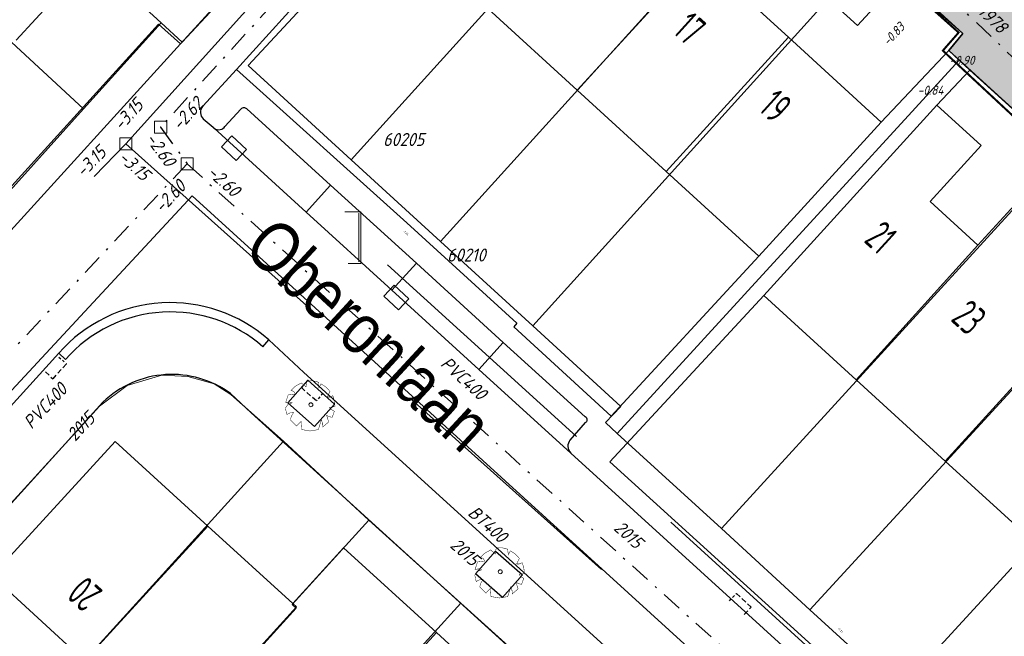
# Model space of a CAD drawing. Header units: metres. Extents: x 111546 to 149831, y 498798 to 507863.
# Tile 165 of 256: x 111884 to 111933, y 501493 to 501524. Entities that reach past the tile are written whole.
import ezdxf
from ezdxf.enums import TextEntityAlignment as Align

# ---------------------------------------------------------------- set-up
doc = ezdxf.new("R2010")
doc.units = ezdxf.units.M
for name, pattern in [('DASHDOT', [25.4, 12.7, -6.35, 0, -6.35]), ('DASHDOT2', [12.7, 6.35, -3.175, 0, -3.175]), ('DASHED', [19.05, 12.7, -6.35]), ('HIDDEN', [9.525, 6.35, -3.175])]:
    doc.linetypes.add(name, pattern=pattern)
for name, color, linetype in [('0-hoogte mv-bestaand', 253, 'Continuous'), ('0-werkgrens', 210, 'FENCELINE1'), ('2-bs-Put Hemelwater overstort', 253, 'Continuous'), ('2-bs-Put inspectie', 252, 'Continuous'), ('2-bs-Put inspectie nummer', 252, 'Continuous'), ('2-bs-Put Koppelstuk', 1, 'Continuous'), ('2-bs-Put Koppelstuk  nummer', 253, 'Continuous'), ('2-bs-Streng persleiding VW', 253, 'Continuous'), ('2-bs-Streng regenwater', 252, 'DASHDOT'), ('2-bs-Streng regenwater  aanlegjaar', 252, 'Continuous'), ('2-bs-Streng regenwater  bobtot', 252, 'Continuous'), ('2-bs-Streng regenwater diameter', 252, 'Continuous'), ('2-bs-Streng verb vwa', 252, 'DASHED'), ('2-bs-Streng verb vwa aanlegjaar', 252, 'Continuous'), ('2-bs-Streng verb vwa diameter', 252, 'Continuous'), ('2-bs-Streng volgeschuimd', 7, 'DASHED'), ('2-bs-Streng volgeschuimd bob', 3, 'Continuous'), ('3-bs-straatkolk', 252, 'Continuous'), ('3-bs-trottoirkolk', 252, 'Continuous'), ('3-NW-HV-316010+318010-Afwerken zandbed voor wegfundering en menggranulaat-opp', 20, 'Continuous'), ('3-vw-HV-304010-Opbreken tegels-opp', 150, 'AI-KADASTRAAL'), ('B01_HOOFDGEBOUW', 1, 'Continuous'), ('B02_BIJGEBOUW', 1, 'Continuous'), ('B07_TUSSENMUUR', 1, 'Continuous'), ('Default', 10, 'Continuous'), ('Q17_PARKEERVAK', 252, 'HIDDEN'), ('Q26_BOOM', 252, 'Continuous'), ('V02_KNTOPENVERH', 252, 'Continuous'), ('V03_KNTTEGELPAD', 252, 'Continuous'), ('Z02_HUISNUMMER', 7, 'Continuous'), ('Z06_STRAATNAAM', 7, 'Continuous')]:
    doc.layers.add(name, color=color, linetype=linetype)
for name, color, linetype, lineweight in [('0-kadastrale percelen', 253, 'AI-KADASTRAAL', 9), ('3-nw-band-trb18-20x20-achterkant-stelspecie', 103, 'DASHDOT2', 15), ('3-nw-band-trb18-20x20-voorkant-stelspecie', 103, 'Continuous', 15), ('3-nw-BSS-wit-tussen tegels en asfalt fietspad', 2, 'DASHED', 13), ('3-nw-mat-hatch-asfalt zwart', 7, 'Continuous', 13)]:
    doc.layers.add(name, color=color, linetype=linetype, lineweight=lineweight)
doc.layers.add('3-nw-menggranulaat', color=7, linetype='Continuous', lineweight=13, true_color=0xebebeb)
doc.styles.get("Standard").update_dxf_attribs({"font": 'isocp-ie.shx'})
doc.styles.add('veysel', font='isocp-ie.shx', dxfattribs={"height": 0.1})
doc.styles.add('Zaanstad', font='ARIALN.TTF')
doc.linetypes.add('AI-KADASTRAAL', pattern='A,5.5,-2,["K",Standard,S=1.8,R=0,X=0,Y=-0.9],-2,5.5,-2,[5,NLCS.SHX,S=0.75,R=0,X=0,Y=0],-2', length=19)
doc.linetypes.add('FENCELINE1', pattern='A,6.35,-2.54,[133,ltypeshp.shx,S=2.54,R=0,X=-2.54,Y=0],-2.54,25.4', length=36.83)
pattern_1 = [(294.51638, (112010.33835, 501946.37295), (-0.2375469, -0.6359021), [0.4, -0.56]), (294.51638, (112010.27896, 501946.21397), (-0.2375469, -0.6359021), [0.16, -0.8]), (294.51638, (112010.49732, 501946.31356), (-0.2375469, -0.6359021), [0.16, -0.8])]

# ---------------------------------------------------------------- blocks, each defined once
blk = doc.blocks.new('Q26')
at = {"linetype": 'Continuous', "lineweight": 20, "const_width": 0.0225}
blk.add_lwpolyline([(0.757, 0.516), (1.237, 0.371), (1.308, -0.046), (1.235, -0.463), (0.83, -0.494), (1.061, -0.711), (0.757, -1.022), (0.565, -0.971), (0.395, -0.867), (0.404, -1.032), (0.49, -1.198), (0.163, -1.271), (-0.015, -1.136), (-0.097, -0.929), (-0.141, -1.084), (-0.112, -1.255), (-0.489, -1.131), (-0.532, -0.774), (-0.668, -0.854), (-0.707, -0.996), (-0.927, -0.766), (-1.083, -0.479), (-0.894, -0.246), (-1.181, -0.203), (-1.187, 0.104), (-1.122, 0.367), (-0.847, 0.398), (-1.04, 0.503), (-0.879, 0.749), (-0.663, 0.95), (-0.402, 0.826), (-0.388, 0.795), (-0.382, 0.942), (-0.452, 1.088), (-0.194, 1.172), (0.076, 1.199), (0.118, 1.07), (0.119, 0.935), (0.148, 0.935), (0.252, 1.031), (0.325, 1.167), (0.626, 1.059), (0.6, 0.925), (0.525, 0.78), (0.856, 0.885), (1.105, 0.593), (0.924, 0.584)], close=True, dxfattribs=at)
at = {"linetype": 'Continuous', "lineweight": 20}
blk.add_circle((0.001, -0.001), 0.0983, dxfattribs=at)
blk = doc.blocks.new('PUTVNB')
at = {"linetype": 'Continuous', "lineweight": 13}
blk.add_line((-0.008, -0.504), (-0.004, -0.498), dxfattribs=at)
at = {"linetype": 'Continuous', "lineweight": 13, "ltscale": 0.04, "flags": 128}
blk.add_lwpolyline([(-0.5, 0.5), (-0.5, -0.5), (0.5, -0.5), (0.5, 0.5), (-0.5, 0.5)], dxfattribs=at)
at = {"linetype": 'Continuous', "lineweight": 13}
blk.add_point((0, 0), dxfattribs=at)
blk = doc.blocks.new('DICH')
at = {"layer": '2-bs-Put Koppelstuk', "linetype": 'Continuous', "lineweight": 0}
for p, q in [((-0.688, 1.349), (0.098, 1.349)), ((0, 1.283), (0, -1.151)), ((0.098, 1.349), (0.098, -1.25)), ((0.098, -1.222), (-0.533, -1.222))]:
    blk.add_line(p, q, dxfattribs=at)
blk = doc.blocks.new('KOLK_R')
at = {"color": 0, "linetype": 'DASHED', "ltscale": 0.02}
for points in [[(-0.486, 0.11), (-0.598, -0.376)], [(0.376, -0.598), (-0.598, -0.376)]]:
    blk.add_lwpolyline(points, dxfattribs=at)
at = {"color": 0, "linetype": 'DASHED', "ltscale": 0.01}
blk.add_lwpolyline([(0.486, -0.11), (0.376, -0.598)], dxfattribs=at)
blk = doc.blocks.new('KOLK_M')
at = {"color": 0}
for p, q in [((-0.404, 0.475), (-0.569, -0.255)), ((0.569, 0.255), (-0.404, 0.475)), ((0.569, 0.255), (0.404, -0.475)), ((0.404, -0.475), (-0.569, -0.255))]:
    blk.add_line(p, q, dxfattribs=at)

msp = doc.modelspace()

# ---------------------------------------------------------------- hatches: boundary and pattern name
at = {"layer": '3-nw-mat-hatch-asfalt zwart', "ltscale": 0.01}
h = msp.add_hatch(dxfattribs=at)
h.set_pattern_fill('ACO-BRANDWERING', color=256, scale=0.2, angle=90, pattern_type=2)
h.set_pattern_definition([(107.41437309, (0, 0), (-0.28624958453, -0.08978404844), []), (167.41437309, (0, 0), (-0.06536952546, -0.29279143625), [])])
edge = h.paths.add_edge_path()
edge.add_line((111921.0369, 501550.3097), (111918.6925, 501547.5972))
edge.add_line((111918.6925, 501547.5972), (111919.3798, 501546.7439))
edge.add_line((111919.3798, 501546.7439), (111920.6951, 501548.0897))
edge.add_line((111920.6951, 501548.0897), (111922.1952, 501546.1498))
edge.add_line((111922.1952, 501546.1498), (111924.5765, 501543.2995))
edge.add_line((111924.5765, 501543.2995), (111930.0955, 501536.7583))
edge.add_line((111930.0955, 501536.7583), (111936.5492, 501529.6284))
edge.add_line((111936.5492, 501529.6284), (111943.6637, 501522.1546))
edge.add_line((111943.6637, 501522.1546), (111950.2333, 501515.954))
edge.add_line((111950.2333, 501515.954), (111957.4028, 501509.1053))
edge.add_line((111957.4028, 501509.1053), (111965.98, 501501.6861))
edge.add_line((111965.98, 501501.6861), (111971.9383, 501496.416))
edge.add_line((111971.9383, 501496.416), (111977.748, 501492.1472))
edge.add_line((111977.748, 501492.1472), (111982.0145, 501489.0291))
edge.add_line((111982.0145, 501489.0291), (111989.2107, 501483.6062))
edge.add_line((111989.2107, 501483.6062), (111994.264, 501479.9213))
edge.add_line((111994.264, 501479.9213), (112002.7984, 501474.0323))
edge.add_line((112002.7984, 501474.0323), (112014.7565, 501466.3867))
edge.add_line((112014.7565, 501466.3867), (112015.6799, 501467.842))
edge.add_line((112015.6799, 501467.842), (112017.32, 501470.4268))
edge.add_arc((112196.8653, 501771.4695), 350.5185, 233.860977, 239.187672, ccw=False)
edge.add_line((111990.1482, 501488.3948), (111989.8397, 501488.6285))
edge.add_line((111989.8397, 501488.6285), (111977.7692, 501497.8639))
edge.add_line((111977.7692, 501497.8639), (111961.467, 501511.5952))
edge.add_line((111961.467, 501511.5952), (111957.2623, 501515.7748))
edge.add_line((111957.2623, 501515.7748), (111943.9335, 501528.5929))
edge.add_arc((112182.606, 501757.5182), 330.7135, 222.574374, 223.805831, ccw=False)
edge.add_arc((112182.606, 501757.5182), 330.7135, 218.704135, 222.574374, ccw=False)
edge.add_line((111924.5221, 501550.7234), (111923.0119, 501552.5949))
edge.add_line((111923.0119, 501552.5949), (111921.0369, 501550.3097))
at = {"layer": '3-nw-menggranulaat', "ltscale": 0.02}
h = msp.add_hatch(color=256, dxfattribs=at)
h.dxf.hatch_style = 1
edge = h.paths.add_edge_path()
edge.add_arc((112001.698, 501254.9293), 191.0978, 65.157628, 68.54918, ccw=False)
edge.add_arc((112051.5937, 501362.7078), 72.3301, 58.728744, 65.15638, ccw=False)
edge.add_arc((112051.9885, 501363.7727), 71.2153, 53.128423, 58.555518, ccw=False)
edge.add_arc((112109.7502, 501439.076), 23.7066, 230.65127, 256.57782)
edge.add_line((112104.2473, 501416.0169), (112103.2894, 501419.9684))
edge.add_arc((112112.977, 501444.7965), 26.6512, 237.88147, 248.68499, ccw=False)
edge.add_arc((112164.7613, 501522.5479), 120.0615, 234.033446, 236.678612, ccw=False)
edge.add_arc((112059.1446, 501375.1409), 61.2836, 55.054594, 58.728773)
edge.add_arc((112051.5933, 501362.7072), 75.8308, 58.728773, 65.156409)
edge.add_arc((112001.698, 501254.9293), 194.5978, 65.157628, 68.549965)
edge.add_arc((110702.9936, 497927.1044), 3766.8587, 68.6746807, 68.8977944)
edge.add_arc((112177.1944, 501730.1081), 311.9351, 242.796586, 247.770921, ccw=False)
edge.add_arc((112034.708, 501452.9589), 0.305, 164.6922, 247.8295, ccw=False)
edge.add_line((112034.4139, 501453.0394), (112034.5326, 501453.2655))
edge.add_line((112034.5326, 501453.2655), (112031.5168, 501454.8335))
edge.add_line((112031.5168, 501454.8335), (112031.0519, 501453.9907))
edge.add_arc((112030.7892, 501454.1356), 0.3, 231.13017, 331.11964, ccw=False)
edge.add_line((112030.6009, 501453.902), (112028.9217, 501455.2555))
edge.add_arc((112008.6918, 501427.6832), 34.1977, 53.73245, 61.20333)
edge.add_arc((112196.9704, 501771.6456), 357.9235, 232.750083, 241.314196, ccw=False)
edge.add_arc((111980.5292, 501486.9543), 0.3, 141.9463, 226.27403, ccw=False)
edge.add_line((111980.293, 501487.1392), (111980.4168, 501487.2974))
edge.add_line((111980.4168, 501487.2974), (111977.7245, 501489.3714))
edge.add_line((111977.7245, 501489.3714), (111977.5962, 501489.2129))
edge.add_arc((111977.3591, 501489.3967), 0.3, 231.9463, 322.22415, ccw=False)
edge.add_arc((112183.8463, 501755.0102), 336.7335, 231.040572, 232.138425, ccw=False)
edge.add_arc((112182.5932, 501757.506), 337.8959, 220.566267, 231.471905, ccw=False)
edge.add_line((111925.9091, 501537.7631), (111924.814, 501538.9138))
edge.add_line((111924.814, 501538.9138), (111924.2688, 501539.4794))
edge.add_line((111924.2688, 501539.4794), (111923.5727, 501540.1514))
edge.add_line((111923.5727, 501540.1514), (111923.062, 501540.6079))
edge.add_line((111923.062, 501540.6079), (111921.6684, 501541.8303))
edge.add_line((111921.6684, 501541.8303), (111920.9772, 501542.4758))
edge.add_line((111920.9772, 501542.4758), (111919.1418, 501544.1465))
edge.add_line((111919.1418, 501544.1465), (111913.4894, 501549.4428))
edge.add_line((111913.4894, 501549.4428), (111910.022, 501552.7518))
edge.add_arc((111923.8992, 501567.7123), 20.4057, 215.1917, 227.15117, ccw=False)
edge.add_line((111907.2231, 501555.9522), (111906.5301, 501556.9348))
edge.add_line((111906.5301, 501556.9348), (111901.6864, 501564.2844))
edge.add_arc((111902.3519, 501564.7283), 0.8, 131.72399, 213.70598, ccw=False)
edge.add_line((111901.8195, 501565.3254), (111902.7886, 501566.1896))
edge.add_line((111902.7886, 501566.1896), (111900.5994, 501568.6589))
edge.add_line((111900.5994, 501568.6589), (111900.1549, 501568.2625))
edge.add_arc((111899.6225, 501568.8596), 0.8, 216.71707, 311.72399, ccw=False)
edge.add_line((111898.9812, 501568.3813), (111897.54, 501570.3136))
edge.add_arc((111772.2737, 501477.014), 156.1937, 36.679082, 48.164313)
edge.add_line((111876.4543, 501593.3878), (111874.8319, 501591.4998))
edge.add_arc((111771.4048, 501476.2953), 154.8201, 36.700144, 48.083473, ccw=False)
edge.add_line((111895.5355, 501568.8199), (111898.8593, 501564.0338))
edge.add_line((111898.8593, 501564.0338), (111905.3584, 501554.1339))
edge.add_line((111905.3584, 501554.1339), (111906.9046, 501552.4156))
edge.add_line((111906.9046, 501552.4156), (111913.78, 501545.912))
edge.add_arc((111912.8891, 501544.9653), 1.3, -43.26018, 46.73982, ccw=False)
edge.add_line((111913.8359, 501544.0744), (111913.7325, 501543.9646))
edge.add_line((111913.7325, 501543.9646), (111915.8445, 501541.9772))
edge.add_line((111915.8445, 501541.9772), (111915.9441, 501542.0831))
edge.add_arc((111916.8908, 501541.1922), 1.3, 47.69038, 136.73982, ccw=False)
edge.add_line((111917.7659, 501542.1535), (111919.3503, 501540.7113))
edge.add_line((111919.3503, 501540.7113), (111920.0576, 501540.0508))
edge.add_line((111920.0576, 501540.0508), (111921.471, 501538.811))
edge.add_line((111921.471, 501538.811), (111921.9389, 501538.3928))
edge.add_line((111921.9389, 501538.3928), (111922.5707, 501537.7827))
edge.add_line((111922.5707, 501537.7827), (111923.0807, 501537.2536))
edge.add_line((111923.0807, 501537.2536), (111924.129, 501536.1523))
edge.add_arc((112182.606, 501757.5182), 340.3135, 220.57754, 231.46588)
edge.add_arc((112197.293, 501772.0462), 360.8357, 231.07875, 241.303034)
edge.add_arc((112007.7091, 501426.1344), 33.6227, 49.73343, 60.96455, ccw=False)
edge.add_arc((112028.8645, 501451.2589), 0.7839, -83.36949, 42.65398, ccw=False)
edge.add_line((112028.955, 501450.4803), (112031.5441, 501448.28))
edge.add_line((112031.5441, 501448.28), (112031.8857, 501448.6756))
edge.add_arc((112033.171, 501447.5628), 1.7, 62.97169, 139.11462, ccw=False)
edge.add_arc((112177.1547, 501730.0166), 315.3354, 242.989412, 247.77186)
edge.add_arc((110974.1351, 498626.0188), 3013.6949, 68.6444967, 68.9242664, ccw=False)
edge = h.paths.add_edge_path()
edge.add_line((112111.9121, 501441.0392), (112112.1191, 501440.9125))
edge.add_line((112112.1191, 501440.9125), (112110.4333, 501438.1575))
edge.add_line((112110.4333, 501438.1575), (112110.375, 501438.2061))
edge.add_arc((112108.6256, 501435.7054), 3.0518, 55.02503, 92.90173)
edge.add_arc((112109.2258, 501423.8652), 14.9073, 92.90173, 99.23873)
edge.add_arc((112100.3974, 501478.1406), 40.0815, 269.48073, 279.23873, ccw=False)
edge.add_arc((112100.3155, 501469.1003), 31.0408, 252.56044, 269.48073, ccw=False)
edge.add_arc((112170.1164, 501691.2975), 263.9437, 245.240897, 252.560441, ccw=False)
edge.add_line((112059.5757, 501451.6164), (112050.7963, 501455.6654))
edge.add_line((112050.7963, 501455.6654), (112047.4499, 501457.2685))
edge.add_arc((112190.023, 501757.5748), 332.4319, 243.111802, 244.603553, ccw=False)
edge.add_arc((112039.3202, 501460.3675), 0.8, 63.2445, 152.48679)
edge.add_line((112038.6106, 501460.7371), (112037.8612, 501459.2982))
edge.add_line((112037.8612, 501459.2982), (112034.9344, 501460.8226))
edge.add_line((112034.9344, 501460.8226), (112035.6742, 501462.2431))
edge.add_arc((112034.9647, 501462.6126), 0.8, 332.48762, 420.59381)
edge.add_arc((112275.291, 501908.2182), 505.4817, 235.788916, 241.662589, ccw=False)
edge.add_line((111991.0872, 501490.1991), (111991.0604, 501489.3846))
edge.add_line((111991.0604, 501489.3846), (111990.3902, 501488.4659))
edge.add_line((111990.3902, 501488.4659), (111990.2041, 501488.6082))
edge.add_line((111990.2041, 501488.6082), (111990.0793, 501488.4452))
edge.add_line((111990.0793, 501488.4452), (111977.7692, 501497.8639))
edge.add_line((111977.7692, 501497.8639), (111977.565, 501498.0276))
edge.add_line((111977.565, 501498.0276), (111978.095, 501498.6415))
edge.add_line((111978.095, 501498.6415), (111979.39, 501499.3726))
edge.add_arc((111997.1799, 501521.5675), 28.4446, 224.07846, 231.28689, ccw=False)
edge.add_arc((112011.2297, 501537.5601), 49.6925, 220.73376, 226.05653, ccw=False)
edge.add_arc((112004.0606, 501531.3864), 40.2315, 216.40767, 220.73376, ccw=False)
edge.add_arc((111935.6825, 501480.9596), 44.7298, 36.40767, 46.82882)
edge.add_line((111966.2858, 501513.5816), (111959.0785, 501520.3429))
edge.add_arc((111919.1455, 501479.1951), 57.3392, 45.858344, 48.741754)
edge.add_arc((111890.7668, 501446.8448), 100.3729, 48.741754, 56.755786)
edge.add_arc((111976.1671, 501575.8307), 54.3253, 222.88148, 236.00412, ccw=False)
edge.add_arc((112182.606, 501757.5182), 329.3135, 218.703715, 221.603545, ccw=False)
edge.add_line((111925.6131, 501551.6007), (111920.7591, 501557.616))
edge.add_arc((111461.8769, 501177.7845), 595.6885, 39.6156525, 41.2763376)
edge.add_arc((111908.9574, 501570.2273), 0.8, 41.27634, 131.66159)
edge.add_line((111908.4257, 501570.825), (111908.1369, 501570.568))
edge.add_line((111908.1369, 501570.568), (111905.8768, 501573.1081))
edge.add_line((111905.8768, 501573.1081), (111906.175, 501573.3734))
edge.add_arc((111905.6432, 501573.9711), 0.8, 311.66159, 401.75791)
edge.add_arc((111461.8769, 501177.7845), 595.6885, 41.757908, 42.8449809)
edge.add_line((111898.6335, 501582.8629), (111897.607, 501581.9109))
edge.add_line((111897.607, 501581.9109), (111894.0227, 501585.7427))
edge.add_line((111894.0227, 501585.7427), (111895.0401, 501586.7032))
edge.add_arc((111980.691, 501669.1707), 118.899, 222.95778, 223.915217, ccw=False)
edge.add_arc((112803.4011, 502423.9206), 1235.3633, 220.7094983, 222.5739803, ccw=False)
edge.add_line((111866.9632, 501618.1869), (111868.8255, 501619.8336))
edge.add_arc((112774.578, 502398.8635), 1194.6862, 220.6985415, 222.6242771)
edge.add_arc((111460.9003, 501176.9176), 599.4937, 39.6184709, 43.5335799, ccw=False)
edge.add_line((111922.6949, 501559.1981), (111927.5614, 501553.1673))
edge.add_arc((112098.3634, 501688.0234), 217.6223, 218.292712, 220.747944)
edge.add_line((111933.4953, 501545.9742), (111937.5449, 501541.2959))
edge.add_arc((111972.5269, 501571.5771), 46.2676, 220.8802, 236.75579)
edge.add_arc((111890.7668, 501446.8448), 102.8729, 48.741754, 56.755786, ccw=False)
edge.add_arc((111919.1455, 501479.1951), 59.8392, 45.878833, 48.741754, ccw=False)
edge.add_line((111960.8042, 501522.1518), (111967.9962, 501515.4049))
edge.add_arc((111935.6825, 501480.9596), 47.2298, 36.40767, 46.82882, ccw=False)
edge.add_arc((112004.0606, 501531.3864), 37.7315, 216.40767, 220.73376)
edge.add_arc((112011.2297, 501537.5601), 47.1925, 220.73376, 226.10946)
edge.add_arc((111997.1799, 501521.5675), 25.9446, 223.98411, 233.56858)
edge.add_line((111981.7724, 501500.6933), (111991.3844, 501493.8705))
edge.add_arc((112275.291, 501908.2182), 502.2817, 235.581477, 241.662589)
edge.add_line((112036.8764, 501466.1261), (112048.8348, 501460.1532))
edge.add_line((112048.8348, 501460.1532), (112052.1577, 501458.5615))
edge.add_line((112052.1577, 501458.5615), (112060.9159, 501454.5222))
edge.add_arc((112170.1164, 501691.2975), 260.7437, 245.240897, 252.560441)
edge.add_arc((112100.3155, 501469.1003), 27.8408, 252.56044, 257.84744)
edge.add_line((112094.4546, 501441.8834), (112094.9128, 501441.7597))
edge.add_arc((112099.9286, 501461.9459), 20.8, 256.04601, 272.71497)
edge.add_line((112100.9139, 501441.1693), (112103.5978, 501441.3677))
h = msp.add_hatch(color=256, dxfattribs=at)
h.dxf.hatch_style = 1
edge = h.paths.add_edge_path()
edge.add_line((111981.3715, 501482.7545), (111979.9329, 501483.8346))
edge.add_line((111979.9329, 501483.8346), (111973.2586, 501489.0468))
edge.add_line((111973.2586, 501489.0468), (111967.0877, 501493.9574))
edge.add_line((111967.0877, 501493.9574), (111960.3099, 501499.544))
edge.add_line((111960.3099, 501499.544), (111958.9526, 501500.7112))
edge.add_line((111958.9526, 501500.7112), (111953.9313, 501505.2028))
edge.add_line((111953.9313, 501505.2028), (111952.6041, 501506.4112))
edge.add_line((111952.6041, 501506.4112), (111944.9919, 501513.6318))
edge.add_line((111944.9919, 501513.6318), (111938.8888, 501519.7494))
edge.add_line((111938.8888, 501519.7494), (111935.1586, 501523.8881))
edge.add_arc((112182.606, 501757.5182), 340.3135, 220.57754, 223.354834, ccw=False)
edge.add_line((111924.129, 501536.1523), (111923.0807, 501537.2536))
edge.add_line((111923.0807, 501537.2536), (111922.5707, 501537.7827))
edge.add_line((111922.5707, 501537.7827), (111921.9389, 501538.3928))
edge.add_line((111921.9389, 501538.3928), (111921.471, 501538.811))
edge.add_line((111921.471, 501538.811), (111920.0576, 501540.0508))
edge.add_line((111920.0576, 501540.0508), (111919.3503, 501540.7113))
edge.add_line((111919.3503, 501540.7113), (111917.7659, 501542.1535))
edge.add_arc((111916.8908, 501541.1922), 1.3, 47.69038, 143.16168)
edge.add_line((111915.8504, 501541.9716), (111915.7704, 501542.0469))
edge.add_line((111915.7704, 501542.0469), (111912.2407, 501545.3009))
edge.add_line((111912.2407, 501545.3009), (111908.1602, 501540.8066))
edge.add_line((111908.1602, 501540.8066), (111910.3346, 501538.828))
edge.add_line((111910.3346, 501538.828), (111911.583, 501540.2))
edge.add_line((111911.583, 501540.2), (111912.1075, 501540.3259))
edge.add_line((111912.1075, 501540.3259), (111912.4892, 501540.0463))
edge.add_line((111912.4892, 501540.0463), (111912.8, 501539.2406))
edge.add_line((111912.8, 501539.2406), (111918.6056, 501533.9023))
edge.add_line((111918.6056, 501533.9023), (111930.513, 501523.05))
edge.add_line((111930.513, 501523.05), (111929.812, 501522.212))
edge.add_line((111929.812, 501522.212), (111945.5513, 501507.8551))
edge.add_line((111945.5513, 501507.8551), (111948.9162, 501504.7916))
edge.add_line((111948.9162, 501504.7916), (111949.15, 501504.4945))
edge.add_line((111949.15, 501504.4945), (111949.5349, 501504.0055))
edge.add_line((111949.5349, 501504.0055), (111952.0865, 501501.5705))
edge.add_line((111952.0865, 501501.5705), (111953.0274, 501501.1161))
edge.add_line((111953.0274, 501501.1161), (111965.978, 501489.4092))
edge.add_line((111965.978, 501489.4092), (111966.8731, 501490.3798))
edge.add_line((111966.8731, 501490.3798), (111989.44, 501469.528))
edge.add_line((111989.44, 501469.528), (111989.0983, 501468.747))
edge.add_line((111989.0983, 501468.747), (111988.3043, 501467.885))
edge.add_line((111988.3043, 501467.885), (111991.112, 501465.3057))
edge.add_line((111991.112, 501465.3057), (111993.2892, 501467.69))
edge.add_line((111993.2892, 501467.69), (111993.796, 501468.041))
edge.add_line((111993.796, 501468.041), (112012.063, 501451.136))
edge.add_line((112012.063, 501451.136), (112013.8664, 501453.0453))
edge.add_line((112013.8664, 501453.0453), (112022.955, 501444.613))
edge.add_line((112022.955, 501444.613), (112023.119, 501444.297))
edge.add_line((112023.119, 501444.297), (112022.982, 501443.911))
edge.add_line((112022.982, 501443.911), (112022.3178, 501443.188))
edge.add_line((112022.3178, 501443.188), (112021.7394, 501442.5583))
edge.add_line((112021.7394, 501442.5583), (112024.7873, 501439.7818))
edge.add_line((112024.7873, 501439.7818), (112029.299, 501444.635))
edge.add_line((112029.299, 501444.635), (112028.5941, 501445.2785))
edge.add_line((112028.5941, 501445.2785), (112031.2346, 501448.4048))
edge.add_line((112031.2346, 501448.4048), (112029.5415, 501449.9819))
edge.add_line((112029.5415, 501449.9819), (112028.899, 501450.5279))
edge.add_line((112028.899, 501450.5279), (112025.4909, 501450.3764))
edge.add_arc((112025.462, 501451.0257), 0.65, 237.32734, 272.54506, ccw=False)
edge.add_line((112025.1111, 501450.4786), (112011.0061, 501460.2276))
edge.add_line((112011.0061, 501460.2276), (112002.9661, 501466.3036))
edge.add_line((112002.9661, 501466.3036), (111989.9208, 501476.162))
edge.add_line((111989.9208, 501476.162), (111981.3715, 501482.7545))
at = {"layer": '3-vw-HV-304010-Opbreken tegels-opp', "ltscale": 0.01}
h = msp.add_hatch(dxfattribs=at)
h.set_pattern_fill('GOST_GLASS', color=256, scale=0.08)
h.set_pattern_definition(pattern_1)
h.paths.add_polyline_path([(111915.6996, 501523.0383), (111916.8661, 501521.9835), (111918.2243, 501523.4854), (111917.0578, 501524.5403)], flags=9)
h = msp.add_hatch(dxfattribs=at)
h.set_pattern_fill('GOST_GLASS', color=256, scale=0.08)
h.set_pattern_definition(pattern_1)
h.paths.add_polyline_path([(111919.8847, 501519.132), (111921.1315, 501518.0046), (111922.5637, 501519.5884), (111921.317, 501520.7158)], flags=9)
h = msp.add_hatch(dxfattribs=at)
h.set_pattern_fill('GOST_GLASS', color=256, scale=0.08)
h.set_pattern_definition(pattern_1)
h.paths.add_polyline_path([(111925.173, 501512.6615), (111926.3813, 501511.5594), (111927.822, 501513.139), (111926.6137, 501514.2411)], flags=9)
h = msp.add_hatch(dxfattribs=at)
h.set_pattern_fill('GOST_GLASS', color=256, scale=0.08)
h.set_pattern_definition(pattern_1)
h.paths.add_polyline_path([(111929.4302, 501508.6936), (111930.8394, 501507.4083), (111932.3429, 501509.0568), (111930.9337, 501510.3421)], flags=9)
h = msp.add_hatch(dxfattribs=at)
h.set_pattern_fill('GOST_GLASS', color=256, scale=0.08)
h.set_pattern_definition(pattern_1)
h.paths.add_polyline_path([(111888.1245, 501495.3545), (111886.7659, 501496.5895), (111885.3272, 501495.0068), (111886.6859, 501493.7718)], flags=9)

# ---------------------------------------------------------------- linework, layer by layer
at = {"layer": '0-kadastrale percelen', "ltscale": 0.25}
for p, q in [((111867.943, 501536.681), (111886.753, 501519.303)), ((111916.84, 501535.324), (111900.07, 501516.774)), ((111921.276, 501531.227), (111904.514, 501512.707)), ((111925.873, 501527.049), (111909.106, 501508.503)), ((111886.753, 501519.303), (111890.617, 501523.586)), ((111930.33, 501521.723), (111913.296, 501503.159)), ((111935.499, 501517.026), (111930.33, 501521.723)), ((111880.135, 501511.966), (111886.753, 501519.303)), ((111935.499, 501517.026), (111918.501, 501498.418)), ((111900.07, 501516.774), (111904.514, 501512.707)), ((111904.514, 501512.707), (111909.106, 501508.503)), ((111939.95, 501512.952), (111922.894, 501494.377)), ((111927.323, 501490.346), (111944.36, 501508.939)), ((111896.696, 501502.769), (111900.942, 501498.842)), ((111913.296, 501503.159), (111918.501, 501498.418)), ((111900.942, 501498.842), (111905.527, 501494.709)), ((111918.501, 501498.418), (111922.894, 501494.377)), ((111905.527, 501494.709), (111909.98, 501490.697)), ((111922.894, 501494.377), (111927.323, 501490.346))]:
    msp.add_line(p, q, dxfattribs=at)
for points in [[(111872.023, 501541.275), (111881.683, 501532.408), (111881.53, 501532.241), (111887.267, 501526.969), (111887.115, 501526.804), (111890.617, 501523.586)], [(111916.84, 501535.324), (111912.437, 501539.57), (111912.084, 501539.7), (111911.737, 501539.541), (111894.942, 501521.468), (111900.07, 501516.774)], [(111890.617, 501523.586), (111891.663, 501522.624), (111896.051, 501527.352)], [(111930.33, 501521.723), (111929.812, 501522.212), (111930.513, 501523.05), (111925.873, 501527.049)], [(111928.0701, 501347.2014), (111946.006, 501366.74), (111960.269, 501353.47), (112009.909, 501407.777), (111892.147, 501514.974), (111876.737, 501498.398)], [(111909.106, 501508.503), (111913.493, 501504.487), (111912.724, 501503.7), (111913.296, 501503.159)], [(111879.557, 501483.464), (111873.447, 501489.047), (111887.547, 501504.51), (111888.914, 501505.544), (111890.643, 501506.051), (111891.94, 501505.995), (111893.255, 501505.619), (111894.08, 501505.096), (111896.696, 501502.769)], [(111879.557, 501483.464), (111880.788, 501484.867), (111886.834, 501491.756), (111886.76, 501491.823), (111896.696, 501502.769)], [(111883.914, 501479.355), (111893.943, 501490.387), (111893.773, 501490.546), (111897.323, 501494.46), (111897.122, 501494.64), (111900.942, 501498.842)], [(111892.242, 501479.949), (111898.208, 501486.511), (111898.134, 501486.578), (111905.527, 501494.709)]]:
    msp.add_lwpolyline(points, dxfattribs=at)
at = {"layer": '0-werkgrens', "ltscale": 0.1, "const_width": 0.1}
msp.add_lwpolyline([(111841.4974, 501608.7142), (111842.0694, 501608.1966), (111846.6856, 501612.7369), (111872.1321, 501591.5722), (111893.1645, 501568.5292), (111855.4756, 501528.853), (111858.5918, 501525.9468), (111892.0218, 501563.0053), (111911.6148, 501544.9523), (111907.9631, 501540.9947), (111911.0322, 501538.0656), (111912.1349, 501539.3251), (111930.2967, 501523.1003), (111929.5103, 501522.1989), (111948.8409, 501504.2192)], dxfattribs=at)
at = {"layer": '2-bs-Streng regenwater', "ltscale": 0.08, "flags": 128}
for points in [[(111912.0225, 501541.9276), (111890.586, 501518.3941)], [(111947.319, 501508.165), (111912.0225, 501541.9276)], [(111890.586, 501518.3941), (111891.9064, 501516.5689)], [(111891.9064, 501516.5689), (111875.4795, 501499.0547)], [(111891.9064, 501516.5689), (111930.1192, 501482.0648)]]:
    msp.add_lwpolyline(points, dxfattribs=at)
at = {"layer": '2-bs-Streng verb vwa', "flags": 128}
for points in [[(111888.8591, 501517.5566), (111912.6219, 501543.9778)], [(111873.9716, 501502.3009), (111888.8591, 501517.5566)], [(111888.8591, 501517.5566), (111931.0027, 501479.8512)]]:
    msp.add_lwpolyline(points, dxfattribs=at)
at = {"layer": '2-bs-Streng volgeschuimd', "flags": 128}
msp.add_lwpolyline([(111925.376, 501490.196), (111900.4426, 501512.8373)], dxfattribs=at)
at = {"layer": '3-nw-band-trb18-20x20-achterkant-stelspecie', "ltscale": 0.05}
msp.add_lwpolyline([(111913.9987, 501553.0793, -0.0003257), (111914.4873, 501552.4899), (111919.3008, 501546.5249, 0.0557572), (111972.4299, 501493.5602)], format="xyb", dxfattribs=at)
at = {"layer": '3-nw-band-trb18-20x20-voorkant-stelspecie'}
msp.add_lwpolyline([(111914.1501, 501553.21, -0.0003279), (111914.6421, 501552.6165), (111919.4566, 501546.6502, 0.0557574), (111972.5544, 501493.7167, 0.0044018), (111977.2106, 501490.0197)], format="xyb", dxfattribs=at)
at = {"layer": '3-nw-BSS-wit-tussen tegels en asfalt fietspad', "ltscale": 0.025}
for points in [[(111925.7607, 501537.6292, 0.0476144), (111971.9938, 501493.0126, 0.0476144)], [(111925.8367, 501537.6942, 0.0476144), (111972.0561, 501493.0908)], [(111924.1655, 501536.2634, 0.0476144), (111970.6857, 501491.3698, 0.0476144)], [(111924.2414, 501536.3285, 0.0476144), (111970.748, 501491.448, 0.0476144)]]:
    msp.add_lwpolyline(points, format="xyb", dxfattribs=at)
at = {"layer": '3-NW-HV-316010+318010-Afwerken zandbed voor wegfundering en menggranulaat-opp', "ltscale": 0.02, "elevation": 0}
for points in [[(111972.1184, 501493.1691, -0.0476208), (111925.9091, 501537.7631), (111924.814, 501538.9138), (111924.2688, 501539.4794), (111923.5727, 501540.1514), (111923.062, 501540.6079), (111921.6684, 501541.8303), (111920.9772, 501542.4758), (111919.1418, 501544.1465), (111913.4894, 501549.4428), (111910.022, 501552.7518, -0.0522304), (111907.2231, 501555.9522), (111906.5301, 501556.9348), (111901.6864, 501564.2844, -0.3737951), (111901.8195, 501565.3254), (111902.7886, 501566.1896), (111900.5994, 501568.6589), (111900.1549, 501568.2625, -0.4400466), (111898.9812, 501568.3813), (111897.54, 501570.3136, 0.0501558), (111876.4543, 501593.3878)], [(111874.8319, 501591.4998, -0.04971), (111895.5355, 501568.8199), (111898.8593, 501564.0338), (111905.3584, 501554.1339), (111906.9046, 501552.4156), (111913.78, 501545.912, -0.4142136), (111913.8359, 501544.0744), (111913.7325, 501543.9646), (111915.8445, 501541.9772), (111915.9441, 501542.0831, -0.4093626), (111917.7659, 501542.1535), (111919.3503, 501540.7113), (111920.0576, 501540.0508), (111921.471, 501538.811), (111921.9389, 501538.3928), (111922.5707, 501537.7827), (111923.0807, 501537.2536), (111924.129, 501536.1523, 0.0475451), (111970.5973, 501491.3123, 0.0446415)]]:
    msp.add_lwpolyline(points, format="xyb", dxfattribs=at)
at = {"layer": '3-NW-HV-316010+318010-Afwerken zandbed voor wegfundering en menggranulaat-opp', "ltscale": 0.02}
msp.add_lwpolyline([(111918.6056, 501533.9023), (111930.513, 501523.05), (111929.812, 501522.212), (111945.5513, 501507.8551)], dxfattribs=at)
at = {"layer": 'B01_HOOFDGEBOUW'}
for p, q in [((111883.397, 501522.723), (111887.116, 501526.767)), ((111917.411, 501526.916), (111921.832, 501522.864)), ((111911.311, 501520.237), (111906.884, 501524.281)), ((111921.832, 501522.864), (111926.436, 501518.644)), ((111921.832, 501522.864), (111926.436, 501518.644)), ((111915.738, 501516.193), (111911.311, 501520.237)), ((111929.214, 501519.486), (111920.595, 501510.023)), ((111929.214, 501519.486), (111920.595, 501510.023)), ((111926.436, 501518.644), (111920.35, 501511.981)), ((111926.436, 501518.644), (111920.35, 501511.981)), ((111920.35, 501511.981), (111915.738, 501516.193)), ((111920.35, 501511.981), (111915.738, 501516.193)), ((111920.595, 501510.023), (111925.2, 501505.817)), ((111920.595, 501510.023), (111925.2, 501505.817)), ((111925.2, 501505.817), (111929.622, 501501.779)), ((111929.622, 501501.779), (111934.043, 501497.741)), ((111892.934, 501498.547), (111897.169, 501494.689)), ((111904.309, 501493.247), (111908.74, 501489.207))]:
    msp.add_line(p, q, dxfattribs=at)
for points in [[(111931.26, 501512.517), (111928.874, 501514.694), (111931.418, 501517.478), (111929.214, 501519.486)], [(111931.26, 501512.517), (111928.874, 501514.694), (111931.418, 501517.478), (111929.214, 501519.486)], [(111935.706, 501508.468), (111933.485, 501510.485), (111936.014, 501513.284), (111933.801, 501515.302), (111931.26, 501512.517)], [(111886.746, 501491.89), (111882.185, 501496.072), (111888.314, 501502.756), (111892.934, 501498.547)], [(111897.169, 501494.689), (111899.692, 501497.457), (111904.309, 501493.247)]]:
    msp.add_lwpolyline(points, dxfattribs=at)
at = {"layer": 'B02_BIJGEBOUW'}
msp.add_lwpolyline([(111923.67, 501524.91), (111925.262, 501523.444), (111927.441, 501525.826)], dxfattribs=at)
msp.add_lwpolyline([(111923.67, 501524.91), (111925.262, 501523.444), (111927.441, 501525.826)], dxfattribs=at)
at = {"layer": 'B07_TUSSENMUUR'}
for p, q in [((111917.411, 501526.916), (111911.311, 501520.237)), ((111921.832, 501522.864), (111915.738, 501516.193)), ((111931.26, 501512.517), (111925.2, 501505.817)), ((111929.622, 501501.779), (111935.706, 501508.468)), ((111904.309, 501493.247), (111898.208, 501486.555))]:
    msp.add_line(p, q, dxfattribs=at)
for points in [[(111886.746, 501491.89), (111886.792, 501491.848), (111892.934, 501498.547)], [(111893.96, 501490.428), (111893.775, 501490.596), (111897.354, 501494.52), (111897.169, 501494.689)]]:
    msp.add_lwpolyline(points, dxfattribs=at)
at = {"layer": 'Q17_PARKEERVAK'}
for p, q in [((111897.8305, 501514.1661), (111899.0434, 501515.4996)), ((111897.8305, 501514.1661), (111899.0434, 501515.4996)), ((111902.0951, 501510.2818), (111903.3108, 501511.6185)), ((111902.0951, 501510.2818), (111903.3108, 501511.6185)), ((111906.4194, 501506.3431), (111907.638, 501507.6829)), ((111906.4194, 501506.3431), (111907.638, 501507.6829))]:
    msp.add_line(p, q, dxfattribs=at)
at = {"layer": 'V02_KNTOPENVERH'}
for p, q in [((111891.578, 501522.543), (111912.2386, 501545.2986)), ((111891.578, 501522.543), (111912.2386, 501545.2986)), ((111911.583, 501540.2), (111894.355, 501521.267)), ((111911.583, 501540.2), (111894.355, 501521.267)), ((111927.441, 501525.826), (111930.513, 501523.05)), ((111929.812, 501522.212), (111930.513, 501523.05)), ((111929.812, 501522.212), (111930.513, 501523.05)), ((111879.682, 501509.481), (111891.578, 501522.543)), ((111879.682, 501509.481), (111891.578, 501522.543)), ((111930.85, 501521.231), (111929.812, 501522.212)), ((111930.85, 501521.231), (111929.812, 501522.212)), ((111894.355, 501521.267), (111892.681, 501519.44)), ((111894.355, 501521.267), (111892.681, 501519.44)), ((111949.052, 501504.668), (111930.85, 501521.231)), ((111949.052, 501504.668), (111930.85, 501521.231)), ((111893.786, 501518.421), (111894.575, 501519.287)), ((111893.786, 501518.421), (111894.575, 501519.287)), ((111894.867, 501519.298), (111899.0434, 501515.4996)), ((111894.867, 501519.298), (111899.0434, 501515.4996)), ((111892.705, 501518.808), (111893.191, 501518.392)), ((111892.705, 501518.808), (111893.191, 501518.392)), ((111893.191, 501518.392), (111893.2491, 501518.3391)), ((111893.191, 501518.392), (111893.2491, 501518.3391)), ((111893.2491, 501518.3391), (111897.8305, 501514.1661)), ((111893.2491, 501518.3391), (111897.8305, 501514.1661)), ((111899.0434, 501515.4996), (111903.3108, 501511.6185)), ((111899.0434, 501515.4996), (111903.3108, 501511.6185)), ((111897.8305, 501514.1661), (111902.0951, 501510.2818)), ((111897.8305, 501514.1661), (111902.0951, 501510.2818)), ((111903.3108, 501511.6185), (111907.638, 501507.6829)), ((111903.3108, 501511.6185), (111907.638, 501507.6829)), ((111902.0951, 501510.2818), (111906.4194, 501506.3431)), ((111902.0951, 501510.2818), (111906.4194, 501506.3431)), ((111895.665, 501507.471), (111895.962, 501507.816)), ((111895.665, 501507.471), (111895.962, 501507.816)), ((111895.962, 501507.816), (111897.703, 501506.193)), ((111895.962, 501507.816), (111897.703, 501506.193)), ((111907.638, 501507.6829), (111911.716, 501503.974)), ((111907.638, 501507.6829), (111911.716, 501503.974)), ((111875.181, 501495.753), (111885.513, 501507.147)), ((111875.181, 501495.753), (111885.513, 501507.147)), ((111885.513, 501507.147), (111885.842, 501506.829)), ((111885.513, 501507.147), (111885.842, 501506.829)), ((111924.899, 501481.49), (111897.703, 501506.193)), ((111924.899, 501481.49), (111897.703, 501506.193)), ((111906.4194, 501506.3431), (111910.99, 501502.18)), ((111906.4194, 501506.3431), (111910.99, 501502.18)), ((111911.719, 501503.693), (111910.955, 501502.814)), ((111911.719, 501503.693), (111910.955, 501502.814)), ((111910.99, 501502.18), (111930.605, 501484.35)), ((111910.99, 501502.18), (111930.605, 501484.35))]:
    msp.add_line(p, q, dxfattribs=at)
for centre, radius, start, end in [((111893.0204, 501519.1387), 0.4538, 138.39534, 184.63316), ((111893.0204, 501519.1387), 0.4538, 138.39534, 184.63316), ((111894.7242, 501519.1546), 0.1995, 88.33919, 138.41438), ((111894.7242, 501519.1546), 0.1995, 88.33919, 138.41438), ((111894.7291, 501519.1562), 0.1978, 45.80076, 89.73384), ((111894.7291, 501519.1562), 0.1978, 45.80076, 89.73384), ((111893.0194, 501519.1334), 0.4525, 183.98255, 225.98708), ((111893.0194, 501519.1334), 0.4525, 183.98255, 225.98708), ((111893.4255, 501518.5911), 0.3076, 220.33403, 235.0093), ((111893.4255, 501518.5911), 0.3076, 220.33403, 235.0093), ((111893.4807, 501518.6412), 0.3764, 281.22572, 324.19483), ((111893.4807, 501518.6412), 0.3764, 281.22572, 324.19483), ((111893.4755, 501518.6418), 0.3781, 233.2049, 281.978), ((111893.4755, 501518.6418), 0.3781, 233.2049, 281.978), ((111891.0687, 501502.2696), 7.3929, 93.33233, 138.71973), ((111891.0687, 501502.2696), 7.3929, 93.33233, 138.71973), ((111891.0737, 501502.27), 7.3928, 48.60676, 93.37123), ((111891.0737, 501502.27), 7.3928, 48.60676, 93.37123), ((111891.0713, 501502.2503), 6.9505, 93.20253, 138.7953), ((111891.0713, 501502.2503), 6.9505, 93.20253, 138.7953), ((111891.0763, 501502.2509), 6.9502, 48.68292, 93.24391), ((111891.0763, 501502.2509), 6.9502, 48.68292, 93.24391), ((111911.6629, 501503.8343), 0.1495, 356.05481, 69.18392), ((111911.6629, 501503.8343), 0.1495, 356.05481, 69.18392), ((111911.6633, 501503.831), 0.1488, 291.96269, 357.29374), ((111911.6633, 501503.831), 0.1488, 291.96269, 357.29374), ((111911.3162, 501502.5191), 0.4663, 140.77094, 181.11986), ((111911.3162, 501502.5191), 0.4663, 140.77094, 181.11986), ((111911.3179, 501502.5138), 0.4679, 180.46665, 225.51084), ((111911.3179, 501502.5138), 0.4679, 180.46665, 225.51084)]:
    msp.add_arc(centre, radius, start, end, dxfattribs=at)
at = {"layer": 'V03_KNTTEGELPAD'}
for p, q in [((111926.436, 501518.644), (111929.812, 501522.212)), ((111929.214, 501519.486), (111930.85, 501521.231))]:
    msp.add_line(p, q, dxfattribs=at)
for points in [[(111878.615, 501510.467), (111890.474, 501523.509), (111891.578, 501522.543)], [(111878.615, 501510.467), (111890.474, 501523.509), (111891.578, 501522.543)], [(111894.355, 501521.267), (111902.836, 501513.634), (111908.31, 501508.634), (111908.163, 501508.454), (111913.001, 501504.012), (111920.35, 501511.981)], [(111894.355, 501521.267), (111902.836, 501513.634), (111908.31, 501508.634), (111908.163, 501508.454), (111913.001, 501504.012), (111920.35, 501511.981)], [(111920.595, 501510.023), (111912.941, 501501.743), (111931.632, 501484.774)], [(111920.595, 501510.023), (111912.941, 501501.743), (111931.632, 501484.774)], [(111894.066, 501505.14), (111895.088, 501504.18), (111919.077, 501482.394), (111917.787, 501480.959)], [(111894.066, 501505.14), (111895.088, 501504.18), (111919.077, 501482.394), (111917.787, 501480.959)], [(111876.685, 501485.944), (111873.351, 501489.05), (111880.244, 501496.642), (111880.342, 501496.582), (111887.709, 501504.706)], [(111876.685, 501485.944), (111873.351, 501489.05), (111880.244, 501496.642), (111880.342, 501496.582), (111887.709, 501504.706)]]:
    msp.add_lwpolyline(points, dxfattribs=at)
for points in [[(111897.905, 501505.806), (111899.245, 501504.616), (111898.249, 501503.4944), (111896.909, 501504.6844)], [(111897.905, 501505.806), (111899.245, 501504.616), (111898.249, 501503.4944), (111896.909, 501504.6844)], [(111907.246, 501497.302), (111908.588, 501496.125), (111907.5989, 501494.9973), (111906.2569, 501496.1743)], [(111907.246, 501497.302), (111908.588, 501496.125), (111907.5989, 501494.9973), (111906.2569, 501496.1743)]]:
    msp.add_lwpolyline(points, close=True, dxfattribs=at)
for centre, radius, start, end in [((111891.1432, 501501.1364), 4.9534, 93.60237, 133.89293), ((111891.1432, 501501.1364), 4.9534, 93.60237, 133.89293), ((111891.1489, 501501.137), 4.9531, 53.9178, 93.66794), ((111891.1489, 501501.137), 4.9531, 53.9178, 93.66794)]:
    msp.add_arc(centre, radius, start, end, dxfattribs=at)

# ---------------------------------------------------------------- block references
at = {"layer": '2-bs-Put inspectie', "xscale": 0.6, "yscale": 0.6, "zscale": 0.6}
for p in [(111890.586, 501518.3941), (111888.8591, 501517.5566), (111891.9064, 501516.5689)]:
    msp.add_blockref('PUTVNB', p, dxfattribs=at)
at = {"layer": '3-bs-straatkolk'}
for p, rotation in [((111894.238, 501517.352), 330.0199019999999), ((111902.311, 501509.92), 150.019902)]:
    msp.add_blockref('KOLK_M', p, dxfattribs=dict(at, rotation=rotation))
at = {"layer": '3-bs-trottoirkolk'}
for p, rotation in [((111885.188, 501506.584), 59.92561049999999), ((111898.294, 501505.479), 331.0286619), ((111919.264, 501494.487), 150.1179354)]:
    msp.add_blockref('KOLK_R', p, dxfattribs=dict(at, rotation=rotation))
at = {"layer": 'Default'}
msp.add_blockref('DICH', (111900.4426, 501512.8373), dxfattribs=at)
at = {"layer": 'Q26_BOOM', "rotation": 270}
for p in [(111898.063, 501504.583), (111898.063, 501504.583), (111907.487, 501496.274), (111907.487, 501496.274)]:
    msp.add_blockref('Q26', p, dxfattribs=at)

# ---------------------------------------------------------------- texts
at = {"layer": '0-hoogte mv-bestaand', "style": 'veysel', "oblique": 15}
for s, rotation, p in [('-0.83', 47.51333, (111927.2231, 501522.8684)), ('-0.90', 360, (111930.4626, 501521.4937)), ('-0.84', 360, (111928.9032, 501520.0064))]:
    msp.add_text(s, height=0.45, rotation=rotation, dxfattribs=at).set_placement(p, align=Align.CENTER)
at = {"layer": '2-bs-Put Hemelwater overstort', "oblique": 15}
for rotation, p in [(48.03239, (111888.7782, 501518.0317)), (318.18135, (111888.2968, 501516.6641))]:
    msp.add_text('-3.15', height=0.65, rotation=rotation, dxfattribs=at).set_placement(p, align=Align.BOTTOM_LEFT)
at = {"layer": '2-bs-Put inspectie nummer', "oblique": 15}
msp.add_text('60205', height=0.65, dxfattribs=at).set_placement((111901.6538, 501517.2582), align=Align.BOTTOM_LEFT)
at = {"layer": '2-bs-Put Koppelstuk  nummer', "oblique": 15}
msp.add_text('60210', height=0.65, dxfattribs=at).set_placement((111904.8382, 501511.5108), align=Align.BOTTOM_LEFT)
at = {"layer": '2-bs-Streng persleiding VW', "oblique": 15}
msp.add_text('-3.15', height=0.65, rotation=45.69964, dxfattribs=at).set_placement((111886.8811, 501515.7056), align=Align.BOTTOM_LEFT)
at = {"layer": '2-bs-Streng regenwater  aanlegjaar', "oblique": 15}
for s, rotation, p in [('1978', 316.27243, (111931.0672, 501523.9563)), ('2015', 46.83494, (111886.4734, 501502.5905)), ('2015', 317.91963, (111912.9565, 501498.2461))]:
    msp.add_text(s, height=0.65, rotation=rotation, dxfattribs=at).set_placement(p, align=Align.BOTTOM_LEFT)
at = {"layer": '2-bs-Streng regenwater  bobtot', "oblique": 15}
for s, rotation, p in [('-2.62', 47.66989, (111891.6957, 501518.0362)), ('-2.60', 305.88214, (111889.6453, 501517.7076)), ('-2.60', 46.83494, (111890.8049, 501513.9338)), ('-2.60', 317.91963, (111892.7133, 501515.9335))]:
    msp.add_text(s, height=0.65, rotation=rotation, dxfattribs=at).set_placement(p, align=Align.BOTTOM_LEFT)
at = {"layer": '2-bs-Streng regenwater diameter', "oblique": 15}
for rotation, p in [(317.91963, (111904.3333, 501506.4127)), (46.83494, (111884.3052, 501503.1968))]:
    msp.add_text('PVC400', height=0.65, rotation=rotation, dxfattribs=at).set_placement(p, align=Align.BOTTOM_LEFT)
at = {"layer": '2-bs-Streng verb vwa aanlegjaar', "oblique": 15}
msp.add_text('2015', height=0.65, rotation=318.18135, dxfattribs=at).set_placement((111904.8117, 501497.3818), align=Align.BOTTOM_LEFT)
at = {"layer": '2-bs-Streng verb vwa diameter', "oblique": 15}
msp.add_text('BT400', height=0.65, rotation=318.18135, dxfattribs=at).set_placement((111905.6973, 501498.9875), align=Align.BOTTOM_LEFT)
at = {"layer": '2-bs-Streng volgeschuimd bob', "style": 'Zaanstad'}
for s, p in [('-3.21', (111902.6208, 501513.1822)), ('-3.13', (111924.2466, 501493.4078))]:
    msp.add_text(s, height=0.1, rotation=317.75832, dxfattribs=at).set_placement(p, align=Align.BOTTOM_LEFT)
at = {"layer": 'Z02_HUISNUMMER', "linetype": 'DASHDOT'}
for s, rotation, width, p in [('17', 317.87701, 0.664953, (111916.015, 501523.107)), ('19', 317.87701, 0.664953, (111920.275, 501519.256)), ('21', 317.63355, 0.664817, (111925.534, 501512.713)), ('23', 317.63355, 0.664817, (111929.855, 501508.792)), ('20', 137.73095, 0.66487, (111887.763, 501495.302))]:
    msp.add_text(s, height=1.5, rotation=rotation, dxfattribs=dict(at, width=width)).set_placement(p)
at = {"layer": 'Z06_STRAATNAAM', "linetype": 'DASHDOT', "style": 'Zaanstad'}
msp.add_text('Oberonlaan', height=2.5, rotation=317.21852, dxfattribs=at).set_placement((111894.6249, 501512.2457))

doc.saveas('drawing.dxf')
